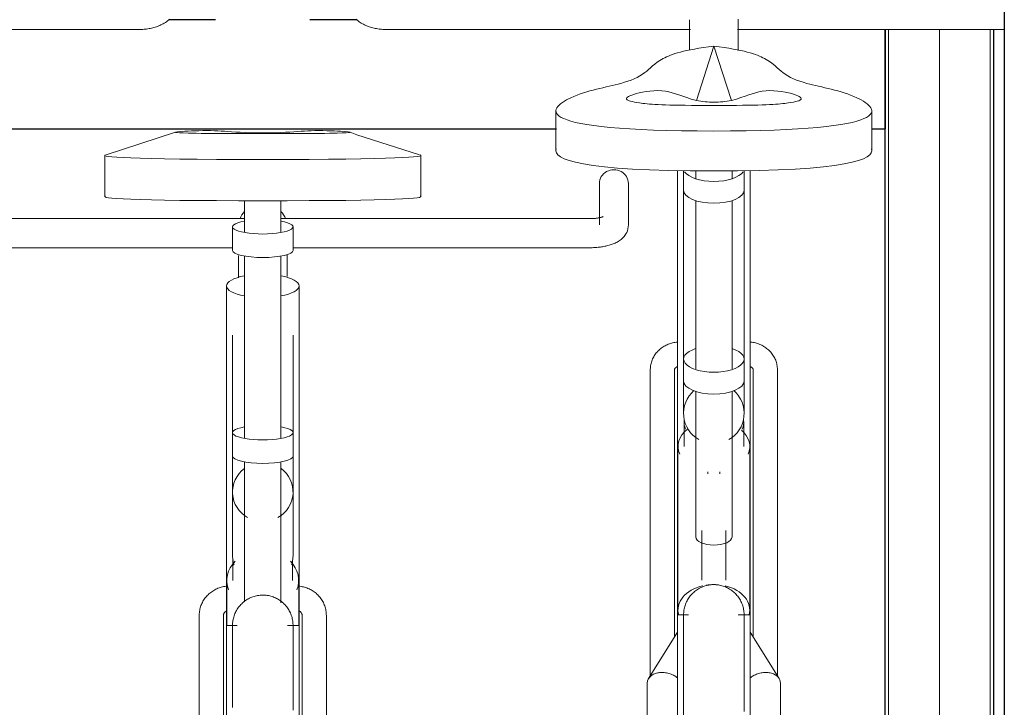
# Model space of a CAD drawing. Extents: x 50445 to 145605, y -10968 to 41989.
# Tile 247 of 256: x 99440 to 100253, y -1201 to -633. Entities that reach past the tile are written whole.
import ezdxf

# ---------------------------------------------------------------- set-up
doc = ezdxf.new("R2010")
doc.units = 0
doc.header["$LTSCALE"] = 414.30304
doc.header["$MEASUREMENT"] = 0
doc.linetypes.add('gestippeld_2_', pattern=[6.35, 3.175, -3.175])
doc.linetypes.add('hartlijn-fijn', pattern=[6, 4, -1, 0, -1])
for name, color, linetype, lineweight in [('A-EQPM', 6, 'CONTINUOUS', 18), ('I-WALL', 2, 'CONTINUOUS', 25), ('S-BEAM', 4, 'CONTINUOUS', 18), ('S-COLS', 6, 'CONTINUOUS', 18), ('S-COLS-HIDN', 5, 'gestippeld_2_', 18)]:
    doc.layers.add(name, color=color, linetype=linetype, lineweight=lineweight)

# ---------------------------------------------------------------- blocks, each defined once
blk = doc.blocks.new('97_KA_gestapelde fietsenstalling 8 fietsen 1600x1900 - Type-V120-plotview doorsnede C C  -  1 op 100')
at = {"layer": 'A-EQPM'}
for p, q in [((18107.91, -1308.15), (18358.5, -1308.15)), ((18563.7, -1308.15), (18814.29, -1308.15)), ((18853.12, -1308.15), (19073.61, -1308.15)), ((18833.7, -1321.87), (18819.24, -1366.65)), ((18848.17, -1366.65), (18833.7, -1321.87)), ((18820.6, -1370.74), (18846.8, -1370.74)), ((18703.21, -1375.25), (18703.21, -1408.22)), ((18964.19, -1408.22), (18964.19, -1375.25)), ((18389.03, -1392.84), (18331.65, -1411.44)), ((18448, -1394.04), (18474.2, -1394.04)), ((18330.61, -1412.04), (18330.61, -1446.12)), ((18591.59, -1446.12), (18591.59, -1412.04)), ((18803.7, -1424.5), (18803.7, -1452.27)), ((18803.7, -1424.5), (18803.7, -1791.44)), ((18808.7, -1424.57), (18808.7, -1440.69)), ((18818.7, -1424.7), (18818.7, -1431.2)), ((18848.7, -1431.2), (18848.7, -1424.7)), ((18858.7, -1440.69), (18858.7, -1424.57)), ((18863.7, -1452.27), (18863.7, -1424.5)), ((18863.7, -1791.44), (18863.7, -1424.5)), ((18739.1, -1435.22), (18739.1, -1469.43)), ((18763.1, -1469.43), (18763.1, -1435.22)), ((18808.7, -1440.69), (18808.7, -1580.25)), ((18858.7, -1580.25), (18858.7, -1440.69)), ((18446.1, -1449.45), (18446.1, -1475.67)), ((18476.1, -1475.67), (18476.1, -1449.45)), ((18818.7, -1449.26), (18818.7, -1588.13)), ((18848.7, -1588.13), (18848.7, -1449.26)), ((18446.1, -1464.27), (18191.1, -1464.27)), ((18436.1, -1471.01), (18436.1, -1490.44)), ((18731.1, -1464.27), (18476.03, -1464.27)), ((18486.1, -1490.44), (18486.1, -1471.01)), ((18191.1, -1488.27), (18436.1, -1488.27)), ((18486, -1488.27), (18731.1, -1488.27)), ((18446.1, -1495.12), (18446.1, -1645.26)), ((18476.1, -1645.26), (18476.1, -1495.12)), ((18441.57, -1511.92), (18441.11, -1513.14)), ((18431.1, -1519.77), (18431.1, -1621.98)), ((18491.1, -1621.98), (18491.1, -1519.77)), ((18436.1, -1560.49), (18436.1, -1640.96)), ((18486.1, -1640.96), (18486.1, -1560.49)), ((18808.7, -1568.65), (18808.7, -1568.39)), ((18808.7, -1580.25), (18808.7, -1598.26)), ((18858.7, -1598.26), (18858.7, -1580.25)), ((18431.1, -1589.35), (18431.1, -1800.09)), ((18491.1, -1800.09), (18491.1, -1589.35)), ((18781.2, -1588.87), (18781.2, -1841.94)), ((18801.2, -1810), (18801.2, -1588.87)), ((18866.2, -1588.87), (18866.2, -1810)), ((18886.2, -1841.94), (18886.2, -1588.87)), ((18808.7, -1598.26), (18808.7, -1625.06)), ((18858.7, -1625.06), (18858.7, -1598.26)), ((18818.7, -1606.83), (18818.7, -1727.1)), ((18848.7, -1727.1), (18848.7, -1606.83)), ((18809.05, -1632.63), (18809.05, -1652.32)), ((18858.36, -1652.32), (18858.36, -1632.63)), ((18436.1, -1640.96), (18436.1, -1660.39)), ((18486.1, -1660.39), (18486.1, -1640.96)), ((18804.05, -1652.32), (18804.05, -1787.35)), ((18863.36, -1787.35), (18863.36, -1652.32)), ((18436.1, -1660.39), (18436.1, -1689.95)), ((18446.1, -1665.08), (18446.1, -1780.64)), ((18476.1, -1781.54), (18476.1, -1665.08)), ((18486.1, -1689.95), (18486.1, -1660.39)), ((18828.7, -1673.24), (18828.7, -1674.99)), ((18838.7, -1674.99), (18838.7, -1673.24)), ((18436.1, -1689.95), (18436.1, -1741.93)), ((18486.1, -1741.93), (18486.1, -1689.95)), ((18823.7, -1721.65), (18823.7, -1762.88)), ((18843.7, -1762.88), (18843.7, -1721.65)), ((18436.1, -1734.42), (18436.1, -1741.93)), ((18486.1, -1741.93), (18486.1, -1734.42)), ((18436.45, -1747.82), (18436.45, -1762.99)), ((18485.75, -1762.99), (18485.75, -1747.82)), ((18431.45, -1762.99), (18431.45, -1800.09)), ((18490.75, -1800.13), (18490.75, -1762.99)), ((18408.6, -1791.81), (18408.6, -1906.71)), ((18428.6, -1882.24), (18428.6, -1791.81)), ((18493.6, -1791.81), (18493.6, -1882.24)), ((18513.6, -1906.71), (18513.6, -1791.81)), ((18809.53, -1791.42), (18803.7, -1791.42)), ((18803.7, -2159.6), (18803.7, -1791.44)), ((18812.84, -1791.42), (18809.66, -1791.42)), ((18863.7, -1791.42), (18853.66, -1791.42)), ((18863.7, -1791.44), (18863.7, -2159.6)), ((18439.84, -1800.09), (18431.1, -1800.09)), ((18431.1, -2104.9), (18431.1, -1800.09)), ((18491.1, -1800.09), (18481.47, -1800.09)), ((18491.1, -1800.09), (18491.1, -2104.9)), ((18803.7, -1805.76), (18779.84, -1843.87)), ((18887.57, -1843.87), (18863.7, -1805.76)), ((18778.7, -1847.82), (18778.7, -2089.65)), ((18888.7, -2089.65), (18888.7, -1847.82))]:
    blk.add_line(p, q, dxfattribs=at)
at = {"layer": 'A-EQPM', "flags": 128}
for points in [[(18384.01, -1299.62), (18383.19, -1300.35), (18382.36, -1301.02), (18381.5, -1301.66), (18380.63, -1302.25), (18379.74, -1302.81), (18378.84, -1303.33), (18377.93, -1303.82), (18377, -1304.28), (18376.06, -1304.71), (18375.11, -1305.11), (18374.14, -1305.48), (18373.17, -1305.83), (18372.19, -1306.15), (18371.2, -1306.44), (18370.2, -1306.71), (18369.19, -1306.96), (18368.17, -1307.18), (18367.14, -1307.38), (18366.11, -1307.56), (18365.08, -1307.71), (18364.04, -1307.84), (18362.99, -1307.94), (18361.94, -1308.03), (18360.89, -1308.09), (18359.84, -1308.13), (18358.78, -1308.15), (18358.5, -1308.15)], [(18538.2, -1299.62), (18539.01, -1300.35), (18539.85, -1301.02), (18540.7, -1301.66), (18541.57, -1302.25), (18542.46, -1302.81), (18543.36, -1303.33), (18544.28, -1303.82), (18545.21, -1304.28), (18546.15, -1304.71), (18547.1, -1305.11), (18548.06, -1305.48), (18549.03, -1305.83), (18550.01, -1306.15), (18551.01, -1306.44), (18552.01, -1306.71), (18553.02, -1306.96), (18554.03, -1307.18), (18555.06, -1307.38), (18556.09, -1307.56), (18557.13, -1307.71), (18558.17, -1307.84), (18559.21, -1307.94), (18560.26, -1308.03), (18561.31, -1308.09), (18562.36, -1308.13), (18563.42, -1308.15), (18563.7, -1308.15)], [(18813.7, -1299.97), (18813.7, -1300.75), (18813.7, -1301.56), (18813.7, -1302.4), (18813.7, -1303.27), (18813.7, -1304.18), (18813.7, -1305.11), (18813.7, -1306.07), (18813.7, -1307.05), (18813.7, -1308.06), (18813.7, -1309.09), (18813.7, -1310.14), (18813.7, -1311.21), (18813.7, -1312.29), (18813.7, -1313.39), (18813.7, -1314.51), (18813.7, -1315.63), (18813.7, -1316.77), (18813.7, -1317.92), (18813.7, -1319.07), (18813.7, -1320.22), (18813.7, -1321.38), (18813.7, -1322.54), (18813.7, -1323.7), (18813.7, -1324.85)], [(18853.7, -1325.34), (18853.7, -1324.19), (18853.7, -1323.03), (18853.7, -1321.87), (18853.7, -1320.71), (18853.7, -1319.55), (18853.7, -1318.4), (18853.7, -1317.25), (18853.7, -1316.11), (18853.7, -1314.98), (18853.7, -1313.86), (18853.7, -1312.75), (18853.7, -1311.66), (18853.7, -1310.58), (18853.7, -1309.53), (18853.7, -1308.49), (18853.7, -1307.47), (18853.7, -1306.48), (18853.7, -1305.51), (18853.7, -1304.56), (18853.7, -1303.65), (18853.7, -1302.76), (18853.7, -1301.91), (18853.7, -1301.08), (18853.7, -1300.29), (18853.7, -1299.54)], [(18590.56, -1411.44), (18538.86, -1395.13), (18533.17, -1392.84)], [(18742.31, -1462.52), (18742.28, -1462.54), (18742.2, -1462.57), (18742.07, -1462.63), (18741.9, -1462.71), (18741.68, -1462.79), (18741.42, -1462.89), (18741.12, -1462.99), (18740.79, -1463.09), (18740.42, -1463.2), (18740.02, -1463.3), (18739.59, -1463.4), (18739.14, -1463.5), (18738.66, -1463.6), (18738.16, -1463.69), (18737.63, -1463.78), (18737.09, -1463.86), (18736.53, -1463.94), (18735.95, -1464.01), (18735.36, -1464.07), (18734.76, -1464.12), (18734.15, -1464.17), (18733.53, -1464.2), (18732.91, -1464.23), (18732.28, -1464.25), (18731.64, -1464.26), (18731.1, -1464.27)], [(18763.1, -1469.43), (18763, -1471.09), (18762.72, -1472.71), (18762.28, -1474.24), (18761.7, -1475.64), (18761.03, -1476.9), (18760.29, -1478.04), (18759.51, -1479.04), (18758.7, -1479.93), (18757.89, -1480.72), (18757.07, -1481.42), (18756.25, -1482.05), (18755.43, -1482.61), (18754.61, -1483.13), (18753.79, -1483.59), (18752.97, -1484.02), (18752.15, -1484.42), (18751.33, -1484.78), (18750.5, -1485.12), (18749.66, -1485.43), (18748.82, -1485.72), (18747.97, -1485.99), (18747.11, -1486.25), (18746.24, -1486.48), (18745.37, -1486.7), (18744.48, -1486.9), (18743.59, -1487.09), (18742.69, -1487.26), (18741.78, -1487.42), (18740.86, -1487.57), (18739.93, -1487.7), (18739, -1487.81), (18738.06, -1487.92), (18737.11, -1488.01), (18736.16, -1488.08), (18735.21, -1488.15), (18734.25, -1488.2), (18733.29, -1488.23), (18732.33, -1488.26), (18731.36, -1488.27), (18731.1, -1488.27)], [(18441.1, -1494.57), (18441.1, -1495.67), (18441.1, -1496.78), (18441.1, -1497.91), (18441.1, -1499.04), (18441.1, -1500.18), (18441.1, -1501.33), (18441.1, -1502.49), (18441.1, -1503.65), (18441.1, -1504.81), (18441.1, -1505.96), (18441.1, -1507.12), (18441.1, -1508.27), (18441.1, -1509.42), (18441.1, -1510.56), (18441.1, -1511.68), (18441.1, -1512.8)], [(18481.1, -1512.15), (18481.1, -1511.03), (18481.1, -1509.9), (18481.1, -1508.76), (18481.1, -1507.61), (18481.1, -1506.45), (18481.1, -1505.29), (18481.1, -1504.13), (18481.1, -1502.98), (18481.1, -1501.82), (18481.1, -1500.67), (18481.1, -1499.52), (18481.1, -1498.38), (18481.1, -1497.25), (18481.1, -1496.14), (18481.1, -1495.03), (18481.1, -1493.94)], [(18803.38, -1566.15), (18802.44, -1566.27), (18801.51, -1566.41), (18800.58, -1566.59), (18799.66, -1566.8), (18798.75, -1567.04), (18797.85, -1567.31), (18796.95, -1567.62), (18796.07, -1567.96), (18795.2, -1568.33), (18794.34, -1568.73), (18793.5, -1569.16), (18792.68, -1569.63), (18791.87, -1570.12), (18791.07, -1570.65), (18790.3, -1571.21), (18789.55, -1571.79), (18788.83, -1572.41), (18788.12, -1573.06), (18787.44, -1573.73), (18786.79, -1574.43), (18786.17, -1575.17), (18785.58, -1575.92), (18785.02, -1576.71), (18784.49, -1577.51), (18783.99, -1578.35), (18783.54, -1579.2), (18783.12, -1580.08), (18782.73, -1580.97), (18782.39, -1581.88), (18782.09, -1582.81), (18781.83, -1583.75), (18781.62, -1584.71), (18781.45, -1585.67), (18781.32, -1586.64), (18781.24, -1587.62), (18781.21, -1588.6), (18781.2, -1588.87)], [(18858.7, -1568.94), (18858.7, -1568.45), (18858.7, -1568.39)], [(18886.2, -1588.87), (18886.18, -1587.88), (18886.11, -1586.91), (18886, -1585.93), (18885.84, -1584.97), (18885.64, -1584.01), (18885.39, -1583.06), (18885.1, -1582.13), (18884.77, -1581.21), (18884.4, -1580.32), (18883.99, -1579.43), (18883.54, -1578.57), (18883.06, -1577.74), (18882.54, -1576.92), (18881.98, -1576.13), (18881.4, -1575.37), (18880.78, -1574.63), (18880.14, -1573.92), (18879.47, -1573.24), (18878.77, -1572.58), (18878.05, -1571.96), (18877.31, -1571.36), (18876.54, -1570.8), (18875.76, -1570.26), (18874.95, -1569.76), (18874.13, -1569.29), (18873.29, -1568.84), (18872.44, -1568.43), (18871.57, -1568.06), (18870.69, -1567.71), (18869.8, -1567.39), (18868.9, -1567.11), (18867.99, -1566.86), (18867.07, -1566.64), (18866.15, -1566.46), (18865.22, -1566.3), (18864.28, -1566.18), (18863.34, -1566.09)], [(18801.2, -1588.87), (18801.2, -1588.82), (18801.21, -1588.77), (18801.21, -1588.72), (18801.22, -1588.67), (18801.23, -1588.61), (18801.25, -1588.55), (18801.27, -1588.49), (18801.29, -1588.43), (18801.32, -1588.36), (18801.36, -1588.28), (18801.4, -1588.2), (18801.45, -1588.12), (18801.5, -1588.03), (18801.57, -1587.94), (18801.64, -1587.84), (18801.72, -1587.74), (18801.81, -1587.64), (18801.92, -1587.54), (18802.03, -1587.43), (18802.15, -1587.33), (18802.28, -1587.22), (18802.43, -1587.11), (18802.58, -1587.01), (18802.75, -1586.91), (18802.92, -1586.81), (18803.1, -1586.71), (18803.3, -1586.62), (18803.5, -1586.53), (18803.71, -1586.45)], [(18863.64, -1586.42), (18863.85, -1586.51), (18864.05, -1586.59), (18864.25, -1586.68), (18864.44, -1586.78), (18864.61, -1586.88), (18864.78, -1586.98), (18864.94, -1587.09), (18865.09, -1587.19), (18865.22, -1587.3), (18865.35, -1587.4), (18865.46, -1587.51), (18865.57, -1587.61), (18865.66, -1587.72), (18865.75, -1587.82), (18865.82, -1587.91), (18865.89, -1588.01), (18865.95, -1588.1), (18866, -1588.18), (18866.04, -1588.26), (18866.08, -1588.34), (18866.11, -1588.41), (18866.13, -1588.48), (18866.15, -1588.54), (18866.17, -1588.6), (18866.18, -1588.65), (18866.19, -1588.71), (18866.2, -1588.76), (18866.2, -1588.8), (18866.2, -1588.85), (18866.2, -1588.87)], [(18430.67, -1767.79), (18429.7, -1767.92), (18428.74, -1768.09), (18427.78, -1768.29), (18426.83, -1768.53), (18425.89, -1768.81), (18424.96, -1769.12), (18424.05, -1769.46), (18423.15, -1769.84), (18422.26, -1770.26), (18421.39, -1770.71), (18420.53, -1771.19), (18419.7, -1771.71), (18418.89, -1772.26), (18418.1, -1772.84), (18417.33, -1773.45), (18416.58, -1774.09), (18415.87, -1774.76), (18415.17, -1775.46), (18414.51, -1776.19), (18413.88, -1776.95), (18413.28, -1777.73), (18412.71, -1778.53), (18412.17, -1779.36), (18411.67, -1780.21), (18411.2, -1781.07), (18410.77, -1781.96), (18410.37, -1782.87), (18410.02, -1783.79), (18409.7, -1784.73), (18409.42, -1785.68), (18409.18, -1786.64), (18408.98, -1787.61), (18408.83, -1788.58), (18408.71, -1789.57), (18408.64, -1790.55), (18408.6, -1791.54), (18408.6, -1791.81)], [(18513.6, -1791.81), (18513.58, -1790.82), (18513.52, -1789.83), (18513.41, -1788.85), (18513.27, -1787.87), (18513.08, -1786.9), (18512.85, -1785.93), (18512.58, -1784.98), (18512.28, -1784.04), (18511.93, -1783.12), (18511.55, -1782.21), (18511.12, -1781.31), (18510.67, -1780.44), (18510.17, -1779.58), (18509.64, -1778.75), (18509.08, -1777.94), (18508.49, -1777.15), (18507.86, -1776.39), (18507.21, -1775.66), (18506.53, -1774.95), (18505.82, -1774.27), (18505.08, -1773.62), (18504.32, -1773), (18503.53, -1772.41), (18502.72, -1771.85), (18501.9, -1771.33), (18501.05, -1770.84), (18500.18, -1770.38), (18499.3, -1769.95), (18498.4, -1769.56), (18497.49, -1769.21), (18496.56, -1768.89), (18495.63, -1768.6), (18494.68, -1768.35), (18493.72, -1768.14), (18492.76, -1767.96), (18491.79, -1767.83), (18490.82, -1767.72)], [(18808.7, -1791.42), (18808.72, -1790.42), (18808.78, -1789.42), (18808.88, -1788.42), (18809.02, -1787.43), (18809.2, -1786.45), (18809.42, -1785.47), (18809.68, -1784.51), (18809.97, -1783.55), (18810.31, -1782.61), (18810.68, -1781.68), (18811.08, -1780.77), (18811.53, -1779.87), (18812.01, -1778.99), (18812.52, -1778.14), (18813.07, -1777.3), (18813.65, -1776.49), (18814.26, -1775.7), (18814.91, -1774.93), (18815.58, -1774.19), (18816.29, -1773.48), (18817.02, -1772.8), (18817.77, -1772.15), (18818.56, -1771.53), (18819.37, -1770.94), (18820.2, -1770.38), (18821.05, -1769.86), (18821.92, -1769.37), (18822.81, -1768.91), (18823.72, -1768.5), (18824.64, -1768.12), (18825.58, -1767.77), (18826.54, -1767.47), (18827.5, -1767.2), (18828.47, -1766.97), (18829.45, -1766.78), (18830.44, -1766.63), (18831.44, -1766.52), (18832.43, -1766.45), (18833.43, -1766.42), (18834.43, -1766.43), (18835.43, -1766.48), (18836.43, -1766.57), (18837.42, -1766.69), (18838.41, -1766.86), (18839.38, -1767.07), (18840.35, -1767.32), (18841.31, -1767.6), (18842.26, -1767.93), (18843.19, -1768.29), (18844.11, -1768.68), (18845.01, -1769.12), (18845.89, -1769.59), (18846.75, -1770.09), (18847.6, -1770.63), (18848.42, -1771.2), (18849.21, -1771.81), (18849.98, -1772.44), (18850.73, -1773.11), (18851.45, -1773.81), (18852.14, -1774.53), (18852.8, -1775.28), (18853.43, -1776.06), (18854.03, -1776.86), (18854.59, -1777.68), (18855.13, -1778.53), (18855.62, -1779.4), (18856.09, -1780.28), (18856.51, -1781.19), (18856.91, -1782.11), (18857.26, -1783.04), (18857.58, -1783.99), (18857.85, -1784.95), (18858.09, -1785.92), (18858.29, -1786.9), (18858.45, -1787.89), (18858.57, -1788.88), (18858.66, -1789.88), (18858.7, -1790.88), (18858.7, -1791.42)], [(18436.1, -1800.09), (18436.12, -1799.09), (18436.18, -1798.1), (18436.28, -1797.1), (18436.42, -1796.11), (18436.6, -1795.13), (18436.82, -1794.15), (18437.08, -1793.19), (18437.37, -1792.23), (18437.7, -1791.29), (18438.08, -1790.36), (18438.48, -1789.45), (18438.93, -1788.55), (18439.41, -1787.67), (18439.92, -1786.81), (18440.47, -1785.98), (18441.05, -1785.16), (18441.66, -1784.37), (18442.31, -1783.61), (18442.98, -1782.87), (18443.68, -1782.16), (18444.42, -1781.48), (18445.17, -1780.83), (18445.96, -1780.2), (18446.76, -1779.61), (18447.59, -1779.06), (18448.45, -1778.53), (18449.32, -1778.05), (18450.21, -1777.59), (18451.12, -1777.17), (18452.04, -1776.79), (18452.98, -1776.45), (18453.93, -1776.14), (18454.9, -1775.88), (18455.87, -1775.65), (18456.85, -1775.46), (18457.84, -1775.31), (18458.83, -1775.2), (18459.83, -1775.13), (18460.83, -1775.1), (18461.83, -1775.11), (18462.83, -1775.15), (18463.83, -1775.24), (18464.82, -1775.37), (18465.8, -1775.54), (18466.78, -1775.75), (18467.75, -1776), (18468.71, -1776.28), (18469.66, -1776.6), (18470.59, -1776.96), (18471.51, -1777.36), (18472.41, -1777.8), (18473.29, -1778.27), (18474.15, -1778.77), (18474.99, -1779.31), (18475.81, -1779.88), (18476.61, -1780.49), (18477.38, -1781.12), (18478.13, -1781.79), (18478.85, -1782.48), (18479.54, -1783.21), (18480.2, -1783.96), (18480.83, -1784.74), (18481.43, -1785.54), (18481.99, -1786.36), (18482.52, -1787.21), (18483.02, -1788.07), (18483.49, -1788.96), (18483.91, -1789.86), (18484.3, -1790.78), (18484.66, -1791.72), (18484.97, -1792.67), (18485.25, -1793.63), (18485.49, -1794.6), (18485.69, -1795.58), (18485.85, -1796.57), (18485.97, -1797.56), (18486.05, -1798.56), (18486.1, -1799.55), (18486.1, -1800.09)], [(18428.6, -1791.81), (18428.6, -1791.67), (18428.61, -1791.52), (18428.63, -1791.38), (18428.65, -1791.23), (18428.68, -1791.09), (18428.71, -1790.95), (18428.75, -1790.8), (18428.8, -1790.66), (18428.85, -1790.51), (18428.91, -1790.37), (18428.98, -1790.23), (18429.06, -1790.08), (18429.14, -1789.94), (18429.23, -1789.8), (18429.32, -1789.66), (18429.43, -1789.53), (18429.54, -1789.39), (18429.66, -1789.26), (18429.78, -1789.13), (18429.91, -1789), (18430.06, -1788.88), (18430.2, -1788.76), (18430.36, -1788.64), (18430.52, -1788.53), (18430.69, -1788.42), (18430.86, -1788.32), (18431.04, -1788.23)], [(18491.11, -1788.2), (18491.29, -1788.3), (18491.47, -1788.4), (18491.64, -1788.5), (18491.8, -1788.61), (18491.96, -1788.73), (18492.11, -1788.85), (18492.25, -1788.97), (18492.39, -1789.1), (18492.51, -1789.22), (18492.63, -1789.36), (18492.75, -1789.49), (18492.85, -1789.63), (18492.95, -1789.77), (18493.04, -1789.91), (18493.13, -1790.05), (18493.2, -1790.19), (18493.27, -1790.33), (18493.33, -1790.47), (18493.39, -1790.62), (18493.44, -1790.76), (18493.48, -1790.91), (18493.52, -1791.05), (18493.55, -1791.19), (18493.57, -1791.34), (18493.59, -1791.48), (18493.6, -1791.63), (18493.6, -1791.77), (18493.6, -1791.81)], [(18808.7, -1797.58), (18808.7, -1795.38), (18808.7, -1793.66), (18808.7, -1792.42), (18808.7, -1791.68), (18808.7, -1791.42)], [(18808.7, -1791.42), (18808.7, -1791.66), (18808.7, -1792.39), (18808.7, -1793.61), (18808.7, -1795.31), (18808.7, -1797.49), (18808.7, -1800.15), (18808.7, -1803.29), (18808.7, -1806.89), (18808.7, -1810.96), (18808.7, -1815.48), (18808.7, -1820.45), (18808.7, -1825.86), (18808.7, -1831.71), (18808.7, -1837.97), (18808.7, -1844.66), (18808.7, -1851.74), (18808.7, -1859.21), (18808.7, -1867.07), (18808.7, -1875.29)], [(18858.7, -1871.18), (18858.7, -1863.14), (18858.7, -1855.47), (18858.7, -1848.19), (18858.7, -1841.3), (18858.7, -1834.83), (18858.7, -1828.77), (18858.7, -1823.13), (18858.7, -1817.94), (18858.7, -1813.19), (18858.7, -1808.89), (18858.7, -1805.05), (18858.7, -1801.68), (18858.7, -1798.78), (18858.7, -1796.35), (18858.7, -1794.41), (18858.7, -1792.95), (18858.7, -1791.97), (18858.7, -1791.48), (18858.7, -1791.42)], [(18858.7, -1791.42), (18858.7, -1791.66), (18858.7, -1792.39), (18858.7, -1793.61), (18858.7, -1795.31), (18858.7, -1797.49)], [(18436.1, -1806.84), (18436.1, -1804.53), (18436.1, -1802.7), (18436.1, -1801.35), (18436.1, -1800.49), (18436.1, -1800.11), (18436.1, -1800.09)], [(18436.1, -1800.09), (18436.1, -1800.34), (18436.1, -1801.07), (18436.1, -1802.29), (18436.1, -1803.99), (18436.1, -1806.17), (18436.1, -1808.83), (18436.1, -1811.97), (18436.1, -1815.57), (18436.1, -1819.63), (18436.1, -1824.16), (18436.1, -1829.13), (18436.1, -1834.54), (18436.1, -1840.38), (18436.1, -1846.65), (18436.1, -1853.33), (18436.1, -1860.42), (18436.1, -1867.89)], [(18436.1, -1800.49), (18436.1, -1800.11), (18436.1, -1800.09)], [(18486.1, -1869.98), (18486.1, -1862.4), (18486.1, -1855.21), (18486.1, -1848.42), (18486.1, -1842.03), (18486.1, -1836.07), (18486.1, -1830.54), (18486.1, -1825.45), (18486.1, -1820.81), (18486.1, -1816.62), (18486.1, -1812.89), (18486.1, -1809.63), (18486.1, -1806.84), (18486.1, -1804.53), (18486.1, -1802.7), (18486.1, -1801.35), (18486.1, -1800.49), (18486.1, -1800.11), (18486.1, -1800.09)], [(18486.1, -1800.09), (18486.1, -1800.34), (18486.1, -1801.07), (18486.1, -1802.29), (18486.1, -1803.99), (18486.1, -1806.17)], [(18486.1, -1800.49), (18486.1, -1800.11), (18486.1, -1800.09)]]:
    blk.add_lwpolyline(points, dxfattribs=at)
at = {"layer": 'A-EQPM'}
for start, end in [(131.19839, 240), (300, 48.80161)]:
    blk.add_arc((18833.7, -1625.06), 25, start, end, dxfattribs=at)
for centre, major_axis, ratio, start_param, end_param in [((18751.1, -1435.22), (12, 0), 0.939693, 0, 3.141593), ((18833.7, -1422.68), (25, 0), 0.434214, 3.403392, 4.712389), ((18833.7, -1422.68), (25, 0), 0.434214, 4.712389, 6.021386), ((18833.7, -1440.69), (25, 0), 0.434214, 3.141593, 4.712389), ((18833.7, -1440.69), (25, 0), 0.434214, 4.712389, 6.283185), ((18461.1, -1470.55), (20, 0), 0.931915, 2.426856, 2.797325), ((18461.1, -1470.55), (20, 0), 0.931915, 0.344268, 0.719846), ((18461.1, -1471.01), (25, 0), 0.237436, 2.220803, 4.712389), ((18461.1, -1471.01), (25, 0), 0.237436, 4.712389, 7.208051), ((18461.1, -1490.44), (25, 0), 0.237436, 3.141593, 4.712389), ((18461.1, -1490.44), (25, 0), 0.237436, 4.712389, 6.283185), ((18461.1, -1519.77), (30, 0), 0.320127, 2.094395, 4.18879), ((18461.1, -1519.77), (30, 0), 0.320127, 5.235988, 7.330383), ((18833.7, -1580.25), (25, 0), 0.434214, 2.218676, 4.712389), ((18833.7, -1580.25), (25, 0), 0.434214, 4.712389, 7.203975), ((18833.7, -1598.26), (25, 0), 0.434214, 3.141593, 4.712389), ((18833.7, -1598.26), (25, 0), 0.434214, 4.712389, 6.283185), ((18833.7, -1632.63), (24.65, 0), 0.707107, 3.035194, 3.455752), ((18833.7, -1632.63), (24.65, 0), 0.707107, 5.969026, 6.389584), ((18461.1, -1640.96), (25, 0), 0.237436, 2.219192, 4.712389), ((18461.1, -1640.96), (25, 0), 0.237436, 4.712389, 7.203975), ((18833.7, -1652.32), (29.65, 0), 0.707107, 2.396492, 3.455752), ((18833.7, -1652.32), (29.65, 0), 0.707107, 5.969026, 6.979995), ((18461.1, -1660.39), (25, 0), 0.237436, 3.141593, 4.712389), ((18461.1, -1660.39), (25, 0), 0.237436, 4.712389, 6.283185), ((18461.1, -1689.95), (25, 0), 0.978148, 2.220803, 4.18879), ((18461.1, -1689.95), (25, 0), 0.978148, 5.235988, 7.20753), ((18833.7, -1727.1), (15, 0), 0.442871, 3.141593, 4.712389), ((18833.7, -1727.1), (15, 0), 0.442871, 4.712389, 6.283185), ((18461.1, -1762.99), (29.65, 0), 0.838671, 2.452801, 3.455752), ((18461.1, -1747.82), (24.65, 0), 0.838671, 3.05396, 3.278335), ((18461.1, -1762.99), (29.65, 0), 0.838671, 5.969026, 6.971977), ((18461.1, -1747.82), (24.65, 0), 0.838671, 6.146443, 6.370818), ((18833.7, -1787.35), (29.65, 0), 0.707107, 1.88426, 3.346959), ((18833.7, -1787.35), (29.65, 0), 0.707107, 1.570796, 1.784218), ((18833.7, -1787.35), (29.65, 0), 0.707107, 1.480164, 1.570796), ((18833.7, -1787.35), (29.65, 0), 0.707107, 6.084963, 7.531404)]:
    blk.add_ellipse(centre, major_axis=major_axis, ratio=ratio, start_param=start_param, end_param=end_param, dxfattribs=at)
for points, knots in [([(18833.7, -1321.87), (18808.98, -1324.86), (18787.18, -1332.37), (18777.1, -1345.28), (18755.72, -1354.25), (18704.99, -1361.83), (18680.78, -1391.94), (18833.7, -1391.94)], [0, 0, 0, 0, 0.0939544, 0.1989454, 0.3222089, 0.5012721, 0.7724372, 0.7724372, 0.7724372, 0.7724372]), ([(18833.7, -1391.94), (18680.78, -1391.94), (18704.99, -1361.83), (18755.72, -1354.25), (18777.1, -1345.28), (18787.18, -1332.37), (18808.98, -1324.86), (18833.7, -1321.87)], [-0.7724372, -0.7724372, -0.7724372, -0.7724372, -0.5012721, -0.3222089, -0.1989454, -0.0939544, 0, 0, 0, 0]), ([(18833.7, -1391.94), (18986.62, -1391.94), (18962.42, -1361.83), (18911.69, -1354.25), (18890.31, -1345.28), (18880.23, -1332.37), (18858.43, -1324.86), (18833.7, -1321.87)], [0, 0, 0, 0, 0.2711651, 0.4502283, 0.5734918, 0.6784828, 0.7724372, 0.7724372, 0.7724372, 0.7724372]), ([(18833.7, -1321.87), (18858.43, -1324.86), (18880.23, -1332.37), (18890.31, -1345.28), (18911.69, -1354.25), (18962.42, -1361.83), (18986.62, -1391.94), (18833.7, -1391.94)], [-0.7724372, -0.7724372, -0.7724372, -0.7724372, -0.6784828, -0.5734918, -0.4502283, -0.2711651, 0, 0, 0, 0]), ([(18819.24, -1366.65), (18807.44, -1363.6), (18794.58, -1356.46), (18767.75, -1360.47), (18758.17, -1365.79), (18769.94, -1368.84), (18790.12, -1370.74), (18820.6, -1370.74)], [0, 0, 0, 0, 0.0854061, 0.1773603, 0.2542553, 0.3207509, 0.3957861, 0.3957861, 0.3957861, 0.3957861]), ([(18846.8, -1370.74), (18877.28, -1370.74), (18897.46, -1368.84), (18909.24, -1365.79), (18899.66, -1360.47), (18872.83, -1356.46), (18859.97, -1363.6), (18848.17, -1366.65)], [0, 0, 0, 0, 0.0750352, 0.1415308, 0.2184258, 0.31038, 0.3957861, 0.3957861, 0.3957861, 0.3957861]), ([(18446.64, -1393.21), (18434.84, -1392.59), (18421.98, -1391.15), (18395.15, -1391.96), (18385.56, -1393.03), (18397.34, -1393.65), (18417.52, -1394.04), (18448, -1394.04)], [0, 0, 0, 0, 0.0854061, 0.1773603, 0.2542553, 0.3207509, 0.3957861, 0.3957861, 0.3957861, 0.3957861]), ([(18474.2, -1394.04), (18504.68, -1394.04), (18524.86, -1393.65), (18536.64, -1393.03), (18527.06, -1391.96), (18500.22, -1391.15), (18487.36, -1392.59), (18475.57, -1393.21)], [0, 0, 0, 0, 0.0750352, 0.1415308, 0.2184258, 0.31038, 0.3957861, 0.3957861, 0.3957861, 0.3957861]), ([(18437.32, -1750.11), (18437.19, -1749.68), (18436.75, -1748.13), (18436.24, -1745.41), (18436.1, -1743.09), (18436.1, -1741.93)], [0.40033552, 0.40033552, 0.40033552, 0.40033552, 0.41666667, 0.45833333, 0.5, 0.5, 0.5, 0.5]), ([(18486.1, -1741.93), (18486.1, -1743.09), (18485.96, -1745.41), (18485.45, -1748.13), (18485.02, -1749.68), (18484.89, -1750.11)], [0.5, 0.5, 0.5, 0.5, 0.54166667, 0.58333333, 0.59966448, 0.59966448, 0.59966448, 0.59966448]), ([(18803.75, -1843.44), (18802.97, -1842.82), (18801.05, -1841.53), (18797.63, -1840.02), (18793.7, -1839.08), (18789.78, -1838.88), (18786.12, -1839.44), (18782.97, -1840.72), (18780.56, -1842.64), (18779.05, -1845.05), (18778.7, -1846.88), (18778.7, -1847.82)], [0.2662718, 0.2662718, 0.2662718, 0.2662718, 0.3333333, 0.4166667, 0.5, 0.5833333, 0.6666667, 0.75, 0.8333333, 0.9166667, 1, 1, 1, 1]), ([(18888.7, -1847.82), (18888.7, -1845.94), (18887.3, -1842.38), (18882.51, -1839.63), (18877.63, -1838.88), (18873.7, -1839.08), (18869.78, -1840.02), (18866.36, -1841.53), (18864.43, -1842.81), (18863.65, -1843.44)], [0, 0, 0, 0, 0.1666667, 0.3333333, 0.4166667, 0.5, 0.5833333, 0.6666667, 0.7337282, 0.7337282, 0.7337282, 0.7337282])]:
    blk.add_open_spline(points, degree=3, knots=knots, dxfattribs=at)
for points in [[(18833.7, -1368.07), (18828.82, -1368.07), (18824, -1367.6), (18819.24, -1366.65)], [(18848.17, -1366.65), (18843.41, -1367.6), (18838.59, -1368.07), (18833.7, -1368.07)], [(18461.1, -1393.5), (18456.22, -1393.5), (18451.4, -1393.4), (18446.64, -1393.21)], [(18475.57, -1393.21), (18470.81, -1393.4), (18465.98, -1393.5), (18461.1, -1393.5)], [(18833.7, -1424.9), (18723.53, -1424.9), (18700.3, -1415.49), (18703.49, -1406.72)], [(18963.91, -1406.72), (18967.11, -1415.49), (18943.88, -1424.9), (18833.7, -1424.9)], [(18331.18, -1411.6), (18326.59, -1413.41), (18348.17, -1415.41), (18461.1, -1415.41)], [(18461.1, -1415.41), (18348.17, -1415.41), (18326.59, -1413.41), (18331.18, -1411.6)], [(18461.1, -1415.41), (18574.04, -1415.41), (18595.62, -1413.41), (18591.02, -1411.6)], [(18591.02, -1411.6), (18595.62, -1413.41), (18574.04, -1415.41), (18461.1, -1415.41)], [(18461.1, -1449.49), (18348.17, -1449.49), (18326.59, -1447.49), (18331.18, -1445.68)], [(18591.02, -1445.68), (18595.62, -1447.49), (18574.04, -1449.49), (18461.1, -1449.49)]]:
    blk.add_open_spline(points, degree=3, dxfattribs=at)
at = {"layer": 'S-BEAM', "lineweight": 25}
for p, q in [((18422.16, -1300), (18383.35, -1300)), ((18538.96, -1300), (18500.04, -1300)), ((18975.18, -1307.84), (18975.18, -1384)), ((18218.6, -1390), (18703.61, -1390)), ((18963.8, -1390), (18975.18, -1390)), ((18975.18, -1384), (18975.18, -1390))]:
    blk.add_line(p, q, dxfattribs=at)
at = {"layer": 'S-COLS', "lineweight": 25}
for p, q in [((18975, -1307.84), (18975, -2074)), ((19065, -2163.14), (19065, -1308.12))]:
    blk.add_line(p, q, dxfattribs=at)
at = {"layer": 'S-COLS', "linetype": 'hartlijn-fijn'}
blk.add_line((19020, -1308.1), (19020, -2160), dxfattribs=at)
at = {"layer": 'S-COLS-HIDN'}
for p, q in [((18978, -2074), (18978, -1307.84)), ((19062, -1308.12), (19062, -2160))]:
    blk.add_line(p, q, dxfattribs=at)

msp = doc.modelspace()

# ---------------------------------------------------------------- linework, layer by layer
at = {"layer": 'I-WALL'}
msp.add_line((100253.13, 1197.18), (100253.13, -1812.82), dxfattribs=at)

# ---------------------------------------------------------------- block references
at = {"layer": 'A-EQPM'}
msp.add_blockref('97_KA_gestapelde fietsenstalling 8 fietsen 1600x1900 - Type-V120-plotview doorsnede C C  -  1 op 100', (81179.52, 667.18), dxfattribs=at)

doc.saveas('drawing.dxf')
